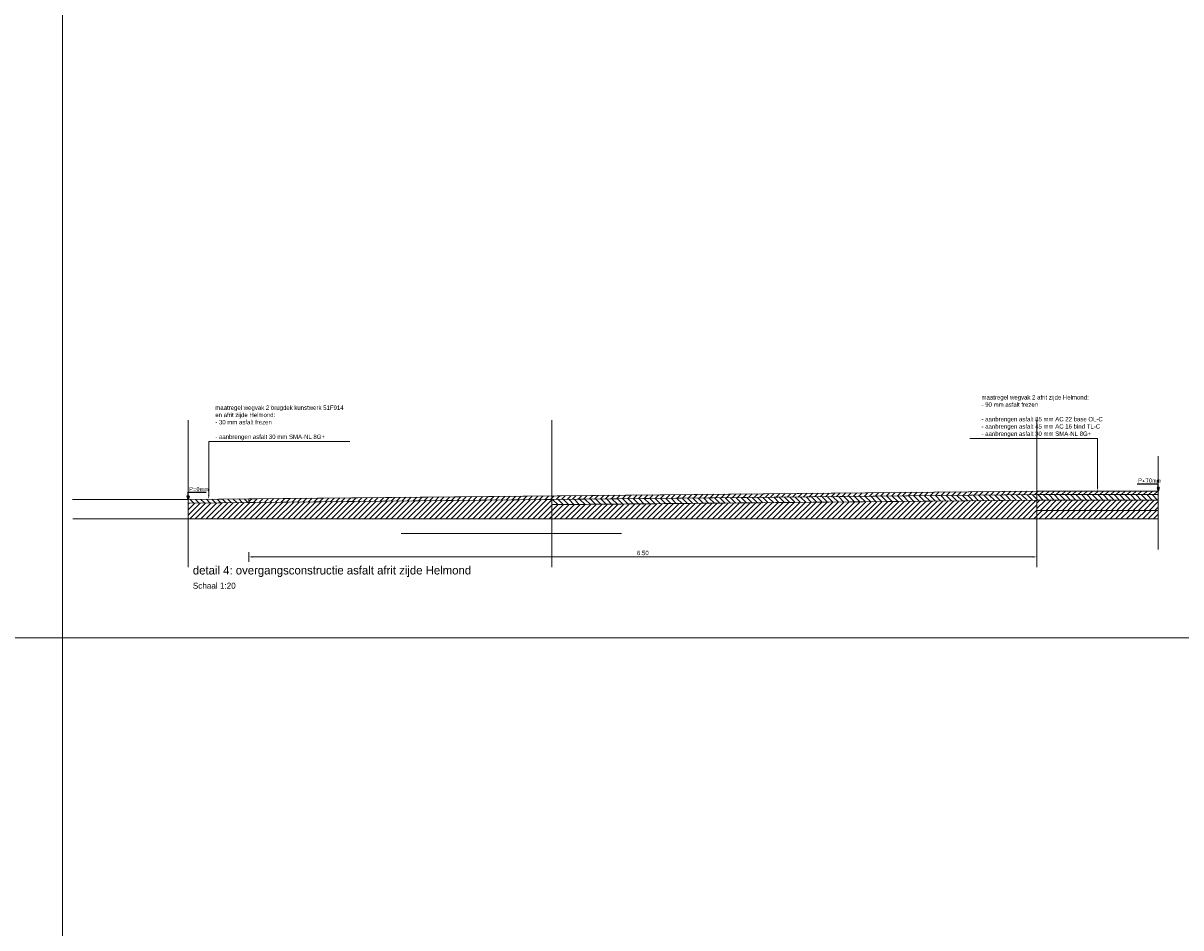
# Model space of a CAD drawing. Header units: metres. Extents: x 0 to 178216, y 0 to 407261.
# Tile 102 of 126: x 166990 to 167000, y 406243 to 406251. Entities that reach past the tile are written whole.
import ezdxf
from ezdxf import colors
from ezdxf.entities.mleader import LeaderData, LeaderLine
from ezdxf.math import Vec2, Vec3

# ---------------------------------------------------------------- set-up
doc = ezdxf.new("R2010")
doc.units = ezdxf.units.M
doc.header["$PDSIZE"] = 1
doc.linetypes.add('XX-AFBREEK', pattern=[7, 4, -1, 1, -1])
doc.layers.get('Defpoints').update_dxf_attribs({"lineweight": 18})
for name, color, linetype, lineweight in [('X-XX-AL-AFBREEKLIJN-G', 7, 'XX-AFBREEK', 18), ('X-XX-AL-PEILMAAT-SD', 7, 'Continuous', 25), ('X-XX-AL-T35', 50, 'Continuous', 18), ('X-XX-AL-T50', 130, 'Continuous', 18), ('X-XX-AL-TEKENBLAD-M', 7, 'Continuous', 18), ('X-XX-AL-TEKENBLAD-S', 7, 'Continuous', 18), ('X-XX-AL-TEKENBLAD-T18', 10, 'Continuous', 18)]:
    doc.layers.add(name, color=color, linetype=linetype, lineweight=lineweight)
doc.layers.add('X-XX-AL-HULPLIJN-G', color=210, linetype='Continuous', lineweight=18, plot=False)
doc.styles.add('FB-M1000-T25', font='LT.TTF', dxfattribs={"height": 2.5})
doc.styles.add('Futurabook1-1000', font='LT.TTF', dxfattribs={"height": 2.5})
doc.styles.add('NLCS-ISO', font='NLCS-ISO.ttf')
doc.styles.add('NLCS-ISO-M20-T18', font='NLCS-ISO.ttf', dxfattribs={"height": 0.036})
doc.styles.add('NLCS-ISO-M500-T50', font='LT.TTF', dxfattribs={"height": 2.5})
doc.dimstyles.new('NLCS-M20-T18-PIJL_L2_H2', dxfattribs={"dimscale": 0.02, "dimtxt": 2.5, "dimasz": 1.8, "dimexe": 2, "dimexo": 2, "dimgap": 0.7, "dimtad": 1, "dimzin": 0, "dimdsep": 46, "dimtxsty": 'NLCS-ISO-M20-T18', "dimcen": 0, "dimdle": 2, "dimclrd": 256, "dimclre": 256, "dimclrt": 10, "dimazin": 0, "dimtfac": 1, "dimtdec": 3, "dimtofl": 0, "dimtmove": 0, "dimatfit": 3, "dimfxl": 2, "dimfxlon": 1, "dimtfillclr": 256, "dimtolj": 1, "dimtzin": 0, "dimlwd": -1, "dimlwe": -1, "dimarcsym": 0})
pattern_1 = [(225, (-3.167656, -3.145695), (0.0224506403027, -0.0224506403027), [])]

# ---------------------------------------------------------------- blocks, each defined once
blk = doc.blocks.new('*D176')
at = {"layer": 'Defpoints', "color": 0, "transparency": 16777216}
for p in [(166998.3736, 406246.7972), (166991.8734, 406246.7322), (166998.3736, 406246.2536)]:
    blk.add_point(p, dxfattribs=at)
at = {"layer": 'X-XX-AL-TEKENBLAD-M', "transparency": 16777216}
for p, q in [((166991.8734, 406246.2936), (166991.8734, 406246.2136)), ((166998.3736, 406246.2936), (166998.3736, 406246.2136)), ((166991.9094, 406246.2536), (166998.3376, 406246.2536))]:
    blk.add_line(p, q, dxfattribs=at)
for points in [[(166991.9094, 406246.2596), (166991.9094, 406246.2476), (166991.8734, 406246.2536)], [(166998.3376, 406246.2596), (166998.3376, 406246.2476), (166998.3736, 406246.2536)]]:
    blk.add_solid(points, dxfattribs=at)
at = {"layer": 'X-XX-AL-TEKENBLAD-M', "color": 10, "transparency": 16777216, "insert": (166995.1235, 406246.2859), "char_height": 0.036, "attachment_point": 5, "style": 'NLCS-ISO-M20-T18'}
blk.add_mtext('\\A1;{\\fFutura Book|b0|i0|c0|p2;6.50}', dxfattribs=at)

msp = doc.modelspace()

# ---------------------------------------------------------------- hatches: boundary and pattern name
at = {"layer": 'X-XX-AL-TEKENBLAD-S', "transparency": 33554687}
h = msp.add_hatch(dxfattribs=at)
h.set_pattern_fill('ANSI31', color=256, scale=0.01, angle=180)
h.set_pattern_definition(pattern_1)
h.paths.add_polyline_path([(166999.3734, 406246.7972), (166998.3736, 406246.7972), (166991.8734, 406246.7322), (166991.8737, 406246.7022), (166998.3736, 406246.7672), (166999.3739, 406246.7672)])
h = msp.add_hatch(dxfattribs=at)
h.set_pattern_fill('ANSI31', color=256, scale=0.01, angle=270)
h.set_pattern_definition([(315, (-3.167656, -3.145695), (0.0224506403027, 0.0224506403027), [])])
h.paths.add_polyline_path([(166999.3734, 406246.7672), (166998.3736, 406246.7672), (166994.3736, 406246.7272), (166994.3736, 406246.6822), (166998.3736, 406246.7222), (166999.3739, 406246.7222)])
at = {"layer": 'X-XX-AL-TEKENBLAD-S'}
h = msp.add_hatch(dxfattribs=at)
h.set_pattern_fill('ANSI31', color=256, scale=0.01, angle=270)
h.set_pattern_definition([(315, (-0.032527, -0.020003), (0.0224506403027, 0.0224506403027), [])])
h.paths.add_polyline_path([(166991.8734, 406246.7322), (166991.8737, 406246.7022), (166991.3736, 406246.6972), (166991.3733, 406246.7272)])
at = {"layer": 'X-XX-AL-TEKENBLAD-S', "transparency": 33554687}
h = msp.add_hatch(dxfattribs=at)
h.set_pattern_fill('ANSI31', color=8, scale=0.01, angle=180)
h.set_pattern_definition([(225, (1.967823, 0), (0.0224506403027, -0.0224506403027), [])])
h.paths.add_polyline_path([(166994.3736, 406246.7272), (166991.3736, 406246.6972), (166991.3736, 406246.5672), (166994.3736, 406246.5672), (166999.3736, 406246.5672), (166999.3735, 406246.6372), (166998.3736, 406246.6372), (166998.3736, 406246.7222), (166994.3733, 406246.6822)])
h = msp.add_hatch(dxfattribs=at)
h.set_pattern_fill('ANSI31', color=256, scale=0.01, angle=180)
h.set_pattern_definition(pattern_1)
h.paths.add_polyline_path([(166998.3736, 406246.7222), (166998.3736, 406246.6372), (166999.3735, 406246.6372), (166999.3738, 406246.7222)])

# ---------------------------------------------------------------- linework, layer by layer
at = {"layer": 'X-XX-AL-AFBREEKLIJN-G', "flags": 128}
for points in [[(166999.3736, 406247.0856), (166999.3736, 406246.316)], [(166991.3736, 406246.9856), (166991.3736, 406246.4087)]]:
    msp.add_lwpolyline(points, dxfattribs=at)
at = {"layer": 'X-XX-AL-HULPLIJN-G'}
for p, q in [((166991.3736, 406246.1701), (166991.3736, 406247.3807)), ((166991.3736, 406246.1701), (166991.3736, 406247.3807)), ((166994.3736, 406246.1701), (166994.3736, 406247.3807)), ((166998.3736, 406246.1701), (166998.3736, 406247.3807))]:
    msp.add_line(p, q, dxfattribs=at)
at = {"layer": 'X-XX-AL-HULPLIJN-G', "flags": 128}
for points in [[(166975.3375, 406255.5848), (166975.3375, 406245.5848), (166990.3375, 406245.5848), (166990.3375, 406255.5848)], [(166990.3375, 406255.5848), (166990.3375, 406245.5848), (167005.3375, 406245.5848), (167005.3375, 406255.5848)], [(166975.3375, 406245.5848), (166975.3375, 406235.5848), (166990.3375, 406235.5848), (166990.3375, 406245.5848)], [(166990.3375, 406245.5848), (166990.3375, 406235.5848), (167005.3375, 406235.5848), (167005.3375, 406245.5848)]]:
    msp.add_lwpolyline(points, close=True, dxfattribs=at)
for points in [[(166998.3736, 406246.7972), (166991.3736, 406246.7272)], [(166994.3736, 406246.7272), (166998.3736, 406246.7672)], [(166994.3736, 406246.7272), (166998.3736, 406246.7672)], [(166998.3736, 406246.7972), (166999.3736, 406246.7972)], [(166998.3736, 406246.7672), (166999.3736, 406246.7672)], [(166990.4215, 406246.7272), (166991.3736, 406246.7272)], [(166994.3736, 406246.7272), (166991.3736, 406246.6972)], [(166994.3736, 406246.6822), (166998.3736, 406246.7222)], [(166994.3736, 406246.6872), (166998.3736, 406246.7222)], [(166998.3736, 406246.7222), (166999.3736, 406246.7222)], [(166990.423, 406246.5672), (166999.3736, 406246.5672)], [(166998.3736, 406246.6372), (166999.3736, 406246.6372)], [(166993.1306, 406246.4477), (166994.9476, 406246.4477)]]:
    msp.add_lwpolyline(points, dxfattribs=at)
at = {"layer": 'X-XX-AL-PEILMAAT-SD'}
for p, q in [((166999.1994, 406246.8572), (166999.3734, 406246.8572)), ((166999.3734, 406246.826), (166999.3734, 406246.8572)), ((166991.3823, 406246.756), (166991.3643, 406246.756)), ((166991.3643, 406246.756), (166991.3733, 406246.7272)), ((166991.3733, 406246.7872), (166991.5223, 406246.7872)), ((166991.3733, 406246.756), (166991.3733, 406246.7872)), ((166991.3823, 406246.756), (166991.3733, 406246.7272)), ((166999.3824, 406246.826), (166999.3644, 406246.826)), ((166999.3644, 406246.826), (166999.3734, 406246.7972)), ((166999.3824, 406246.826), (166999.3734, 406246.7972))]:
    msp.add_line(p, q, dxfattribs=at)
at = {"layer": 'X-XX-AL-TEKENBLAD-S', "flags": 128}
for points in [[(166999.3734, 406246.7972), (166999.3739, 406246.7672), (166998.3736, 406246.7672), (166991.8737, 406246.7022), (166991.8734, 406246.7322), (166998.3736, 406246.7972)], [(166999.3734, 406246.7672), (166999.3739, 406246.7222), (166998.3736, 406246.7222), (166994.3736, 406246.6822), (166994.3736, 406246.7272), (166998.3736, 406246.7672)], [(166991.8734, 406246.7322), (166991.8737, 406246.7022), (166991.3736, 406246.6972), (166991.3733, 406246.7272)], [(166998.3736, 406246.7222), (166998.3736, 406246.6372), (166999.3735, 406246.6372), (166999.3738, 406246.7222)]]:
    msp.add_lwpolyline(points, close=True, dxfattribs=at)
at = {"layer": 'X-XX-AL-TEKENBLAD-S', "color": 8, "transparency": 33554687, "flags": 128}
msp.add_lwpolyline([(166994.3736, 406246.7272), (166991.3736, 406246.6972), (166991.3736, 406246.5672), (166994.3736, 406246.5672), (166999.3736, 406246.5672), (166999.3735, 406246.6372), (166998.3736, 406246.6372), (166998.3736, 406246.7222), (166994.3733, 406246.6822), (166994.3736, 406246.7272)], dxfattribs=at)

# ---------------------------------------------------------------- texts
at = {"layer": 'X-XX-AL-PEILMAAT-SD', "style": 'NLCS-ISO'}
for s, p in [('P+70mm', (166999.2074, 406246.8652)), ('P=0mm', (166991.3813, 406246.7952))]:
    msp.add_text(s, height=0.036, dxfattribs=at).set_placement(p)
at = {"layer": 'X-XX-AL-T35', "insert": (166991.4128, 406246.0411), "char_height": 0.05, "attachment_point": 1, "style": 'FB-M1000-T25'}
msp.add_mtext_dynamic_manual_height_columns('Schaal 1:20', width=5.387368, gutter_width=1.75, heights=[0], dxfattribs=at)
at = {"layer": 'X-XX-AL-T50', "insert": (166991.4128, 406246.1787), "char_height": 0.07, "attachment_point": 1, "style": 'Futurabook1-1000'}
msp.add_mtext_dynamic_manual_height_columns('detail 4: overgangsconstructie asfalt afrit zijde Helmond', width=8.139484, gutter_width=2.5, heights=[0], dxfattribs=at)

# ---------------------------------------------------------------- dimensions: what is measured, and where the dimension line sits
at = {"layer": 'X-XX-AL-TEKENBLAD-M'}
dim = msp.add_linear_dim(base=(166998.3736, 406246.2536), p1=(166991.8734, 406246.7322), p2=(166998.3736, 406246.7972), text='{\\fFutura Book|b0|i0|c0|p2;<>}', dimstyle='NLCS-M20-T18-PIJL_L2_H2', dxfattribs=at)
dim.commit()
dim.dimension.update_dxf_attribs({"geometry": '*D176', "text_midpoint": (166995.1235, 406246.2536), "dimtype": 160})

# ---------------------------------------------------------------- leaders
at = {"layer": 'X-XX-AL-TEKENBLAD-T18'}
ml = msp.add_multileader_mtext('Standard', dxfattribs=at)
ml.set_content('maatregel wegvak 2 afrit zijde Helmond:\\P- 90 mm asfalt frezen\\P\\P- aanbrengen asfalt 85 mm AC 22 base OL-C\\P- aanbrengen asfalt 45 mm AC 16 bind TL-C\\P- aanbrengen asfalt 30 mm SMA-NL 8G+', color=256, style='NLCS-ISO-M500-T50')
ml.set_leader_properties(color=256, linetype='ByLayer', lineweight=-1)
ml.build(insert=Vec2(0, 0))
ml.multileader.update_dxf_attribs({"text_left_attachment_type": 5, "text_right_attachment_type": 5, "dogleg_length": 0.036, "arrow_head_size": 0.036})
ctx = ml.context
ctx.base_point, ctx.char_height, ctx.arrow_head_size, ctx.landing_gap_size, ctx.plane_origin = Vec3(166997.8985, 406247.2293), 0.036, 0.036, 0.018, Vec3(166998.9485, 406246.328)
ctx.left_attachment, ctx.right_attachment = 5, 5
notes = []
notes.append((ctx, [(1, (1, 1, 0), (166998.8735, 406247.2293), (-1, 0), 0.036, [(0, [(166998.8736, 406246.7972)], 0, [])])]))
ctx.mtext.insert, ctx.mtext.width, ctx.mtext.flow_direction = Vec3(166997.9165, 406247.5881), 2.374077, 5
ml = msp.add_multileader_mtext('Standard', dxfattribs=at)
ml.set_content('maatregel wegvak 2 brugdek kunstwerk 51F914 \\Pen afrit zijde Helmond:\\P- 30 mm asfalt frezen\\P\\P- aanbrengen asfalt 30 mm SMA-NL 8G+', color=256, style='NLCS-ISO-M500-T50')
ml.set_leader_properties(color=256, linetype='ByLayer', lineweight=-1)
ml.build(insert=Vec2(0, 0))
ml.multileader.update_dxf_attribs({"text_left_attachment_type": 5, "text_right_attachment_type": 5, "dogleg_length": 0.036, "arrow_head_size": 0.036})
ctx = ml.context
ctx.base_point, ctx.char_height, ctx.arrow_head_size, ctx.landing_gap_size, ctx.plane_origin = Vec3(166991.5795, 406247.2068), 0.036, 0.036, 0.018, Vec3(166991.4686, 406246.3055)
ctx.left_attachment, ctx.right_attachment = 5, 5
notes.append((ctx, [(1, (1, 1, 0), (166991.5435, 406247.2068), (1, 0), 0.036, [(0, [(166991.5437, 406246.7289)], 0, [])])]))
ctx.mtext.insert, ctx.mtext.rotation, ctx.mtext.width, ctx.mtext.flow_direction = Vec3(166991.5975, 406247.5029), 6.283185, 2.374077, 5
for ctx, leaders in notes:
    for number, flags, end, landing, length, lines in leaders:
        leader = LeaderData()
        leader.index, (leader.has_last_leader_line, leader.has_dogleg_vector, leader.attachment_direction) = number, flags
        leader.last_leader_point, leader.dogleg_vector, leader.dogleg_length = Vec3(end), Vec3(landing), length
        for number, points, colour, breaks in lines:
            line = LeaderLine()
            line.index, line.vertices, line.color, line.breaks = number, Vec3.list(points), colors.encode_raw_color(colour), breaks
            leader.lines.append(line)
        ctx.leaders.append(leader)

doc.saveas('drawing.dxf')
